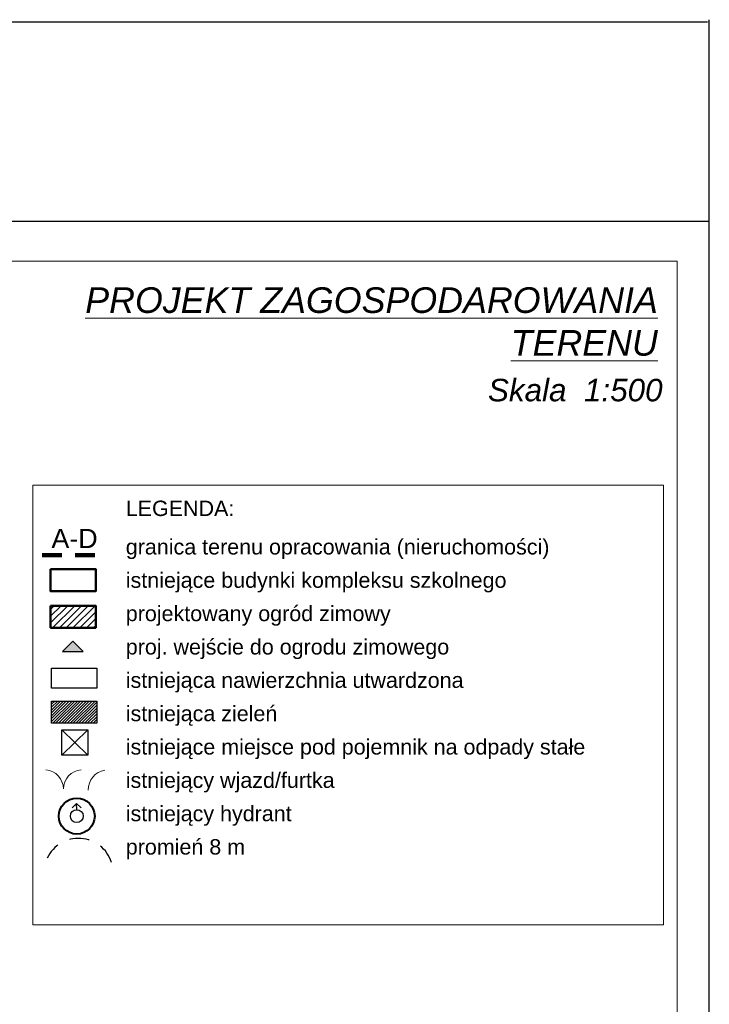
# Model space of a CAD drawing. Header units: millimetres. Extents: x 6503307 to 6504695, y 5886099 to 5887123.
# Tile 31 of 77: x 6503552 to 6503606, y 5887047 to 5887123. Entities that reach past the tile are written whole.
import ezdxf

# ---------------------------------------------------------------- set-up
doc = ezdxf.new("R2010")
doc.units = ezdxf.units.MM
doc.linetypes.add('DASHDOT', pattern=[1, 0.5, -0.25, 0, -0.25])
doc.linetypes.add('DGN Style 2', pattern=[2.574803, 1.544882, -1.029921])
for name, color, linetype, lineweight in [('1_KONST', 5, 'Continuous', 20), ('a_bud istneijacy', 7, 'Continuous', 25), ('a_granica', 12, 'DASHDOT', 50), ('opis', 241, 'Continuous', 13)]:
    doc.layers.add(name, color=color, linetype=linetype, lineweight=lineweight)
for name, color, linetype in [('312-budynek ewidencyjny', 7, 'Continuous'), ('brama', 7, 'Continuous'), ('hydrant', 7, 'Continuous'), ('Linie_tabeli', 7, 'Continuous')]:
    doc.layers.add(name, color=color, linetype=linetype)
doc.layers.add('k-trawa', color=7, linetype='Continuous', lineweight=0, true_color=0xd2e2ab)
doc.styles.add('FOR_ARIAL', font='arial.ttf')
doc.styles.get("Standard").update_dxf_attribs({"font": 'txt.shx'})
doc.dimstyles.get("Standard").update_dxf_attribs({"dimtxt": 0.18, "dimasz": 0.18, "dimexe": 0.18, "dimexo": 0.0625, "dimgap": 0.09, "dimtad": 0, "dimtih": 1, "dimtoh": 1, "dimdec": 4, "dimzin": 0, "dimdsep": 46, "dimtxsty": 'Standard', "dimcen": 0.09, "dimadec": 0, "dimazin": 0, "dimtfac": 1, "dimtdec": 4, "dimtofl": 0, "dimtmove": 0, "dimatfit": 0, "dimfxl": 1, "dimtolj": 1, "dimtzin": 0, "dimarcsym": 0})

# ---------------------------------------------------------------- blocks, each defined once
blk = doc.blocks.new('SUWH')
at = {"color": 0, "linetype": 'Continuous'}
for p in [(-0.354, 0.646), (0, 0.5), (0.354, 0.646)]:
    blk.add_line(p, (0, 1), dxfattribs=at)
blk.add_circle((0, 0), 0.5, dxfattribs=at)
blk = doc.blocks.new('*D835')
at = {"color": 0, "lineweight": -2}
for p, q in [((6503355.281, 5887107.658), (6503355.281, 5887123.343)), ((6503355.461, 5887123.163), (6503480.152, 5887123.163)), ((6503606.102, 5887123.163), (6503481.412, 5887123.163)), ((6503606.282, 5887107.658), (6503606.282, 5887123.343))]:
    blk.add_line(p, q, dxfattribs=at)
at = {"color": 0}
for points in [[(6503355.461, 5887123.193), (6503355.461, 5887123.133), (6503355.281, 5887123.163)], [(6503606.102, 5887123.133), (6503606.102, 5887123.193), (6503606.282, 5887123.163)]]:
    blk.add_solid(points, dxfattribs=at)
at = {"layer": 'DEFPOINTS', "color": 0}
for p in [(6503606.282, 5887123.163), (6503355.281, 5887107.596), (6503606.282, 5887107.596)]:
    blk.add_point(p, dxfattribs=at)
at = {"color": 0, "insert": (6503480.782, 5887123.163), "char_height": 0.18, "attachment_point": 5}
blk.add_mtext('\\A1;251.0015', dxfattribs=at)

msp = doc.modelspace()

# ---------------------------------------------------------------- hatches: boundary and pattern name
at = {"linetype": 'ByBlock'}
h = msp.add_hatch(dxfattribs=at)
h.set_pattern_fill('ANSI31', color=256, scale=3)
h.set_pattern_definition([(45, (8075.57573, 2364.37768), (-0.265165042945, 0.265165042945), [])])
h.paths.add_polyline_path([(6503554.85403, 5887077.63364), (6503554.85403, 5887075.90648), (6503558.37342, 5887075.90648), (6503558.37342, 5887077.63364)])
at = {"layer": 'a_bud istneijacy', "linetype": 'Continuous'}
h = msp.add_hatch(color=256, dxfattribs=at)
h.dxf.hatch_style = 1
h.paths.add_polyline_path([(6503556.59386, 5887074.86804), (6503555.78958, 5887074.06591), (6503557.39386, 5887074.06591)])
at = {"layer": 'k-trawa'}
h = msp.add_hatch(dxfattribs=at)
h.set_pattern_fill('ANSI31', color=97, scale=0.05)
h.set_pattern_definition([(45, (-1.45452, 1.39711), (-0.1122532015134, 0.1122532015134), [])])
h.paths.add_polyline_path([(6503554.93681, 5887070.18669), (6503558.4562, 5887070.18669), (6503558.4562, 5887068.45953), (6503554.93681, 5887068.45953)])

# ---------------------------------------------------------------- linework, layer by layer
at = {"color": 0, "linetype": 'Continuous'}
msp.add_lwpolyline([(6503555.71946, 5887067.9569), (6503557.77245, 5887067.9569), (6503557.77245, 5887065.9777), (6503555.71946, 5887065.9777)], close=True, dxfattribs=at)
for points in [[(6503555.71946, 5887067.9569), (6503557.77245, 5887065.9777)], [(6503555.71946, 5887065.9777), (6503557.77245, 5887067.9569)]]:
    msp.add_lwpolyline(points, dxfattribs=at)
at = {"color": 4, "linetype": 'ByBlock', "lineweight": 40}
msp.add_circle((6503556.90021, 5887061.21528), 1.39585, dxfattribs=at)
at = {"color": 1, "linetype": 'DGN Style 2'}
msp.add_arc((6503557.03261, 5887056.76565), 2.7189, 18.1559965, 154.1916324, dxfattribs=at)
at = {"layer": '1_KONST', "color": 0}
msp.add_lwpolyline([(6503358.68373, 5886961.58637), (6503603.7824, 5886961.59571), (6503603.7824, 5887104.49493), (6503358.68373, 5887104.49493)], close=True, dxfattribs=at)
at = {"layer": '312-budynek ewidencyjny', "color": 7, "linetype": 'Continuous', "lineweight": 50, "flags": 128}
for points in [[(6503554.85403, 5887080.48631), (6503558.37342, 5887080.48631), (6503558.37342, 5887078.75914), (6503554.85403, 5887078.75914)], [(6503554.85403, 5887077.63364), (6503558.37342, 5887077.63364), (6503558.37342, 5887075.90648), (6503554.85403, 5887075.90648)]]:
    msp.add_lwpolyline(points, close=True, dxfattribs=at)
at = {"layer": 'a_bud istneijacy', "linetype": 'Continuous', "flags": 128}
msp.add_lwpolyline([(6503555.79386, 5887074.06591), (6503557.39386, 5887074.06591), (6503556.59386, 5887074.86804), (6503555.78958, 5887074.06591)], dxfattribs=at)
at = {"layer": 'a_bud istneijacy', "linetype": 'Continuous'}
for points in [[(6503554.93681, 5887072.76178), (6503558.4562, 5887072.76178), (6503558.4562, 5887071.19462), (6503554.93681, 5887071.19462)], [(6503554.93681, 5887070.18669), (6503558.4562, 5887070.18669), (6503558.4562, 5887068.45953), (6503554.93681, 5887068.45953)]]:
    msp.add_lwpolyline(points, close=True, dxfattribs=at)
at = {"layer": 'a_granica', "color": 191, "linetype": 'DGN Style 2', "lineweight": 100}
msp.add_line((6503554.19838, 5887081.56623), (6503559.10144, 5887081.56623), dxfattribs=at)
at = {"layer": 'brama', "color": 7, "linetype": 'Continuous', "lineweight": 18}
for centre, start, end in [((6503554.31928, 5887063.31006), 1.0178584, 83.9463094), ((6503557.39109, 5887063.31006), 96.0536906, 178.9821416), ((6503559.33358, 5887063.28484), 98.9626956, 181.8911478)]:
    msp.add_arc(centre, 1.53615, start, end, dxfattribs=at)
at = {"layer": 'Linie_tabeli', "color": 0}
msp.add_lwpolyline([(6503355.2809, 5886959.09571), (6503606.2824, 5886959.09571), (6503606.2824, 5887107.59571), (6503355.2809, 5887107.59571)], close=True, dxfattribs=at)
at = {"layer": 'opis', "color": 7}
msp.add_lwpolyline([(6503553.47507, 5887087.02607), (6503602.71593, 5887087.02607), (6503602.71593, 5887052.74244), (6503553.47507, 5887052.74244)], close=True, dxfattribs=at)

# ---------------------------------------------------------------- block references
at = {"layer": 'hydrant', "color": 5, "linetype": 'Continuous', "lineweight": 18, "rotation": 0.87}
msp.add_blockref('SUWH', (6503556.90021, 5887061.21528), dxfattribs=at)

# ---------------------------------------------------------------- texts
at = {"layer": 'a_bud istneijacy', "linetype": 'Continuous', "attachment_point": 1, "style": 'FOR_ARIAL'}
for s, width, gutter_width, heights, insert, char_height in [('\\pxsm1.5;LEGENDA:\\P\\psm1.3;granica terenu opracowania (nieruchomości)\\Pistniejące budynki kompleksu szkolnego \\Pprojektowany ogród zimowy\\Pproj. wejście do ogrodu zimowego\\Pistniejąca nawierzchnia utwardzona\\Pistniejąca zieleń\\Pistniejące miejsce pod pojemnik na odpady stałe\\Pistniejący wjazd/furtka\\Pistniejący hydrant \\Ppromień 8 m', 42.6031492, 0.2, [57.63014], (6503560.72415, 5887085.82687), 1.2), ('A-D', 7.7517502, 0.125, [0], (6503554.9198, 5887083.62606), 1.5)]:
    msp.add_mtext_dynamic_manual_height_columns(s, width=width, gutter_width=gutter_width, heights=heights, dxfattribs=dict(at, insert=insert, char_height=char_height))
at = {"layer": 'opis', "color": 7}
for s, insert, char_height, attachment_point in [('{\\L\\fArial|b0|i1|c238|p34;PROJEKT ZAGOSPODAROWANIA \\PTERENU}', (6503602.2645, 5887102.46763), 2, 3), ('{\\fArial|b0|i1|c238|p34;Skala  1:500}', (6503589.00189, 5887095.32886), 1.755, 1)]:
    msp.add_mtext(s, dxfattribs=dict(at, insert=insert, char_height=char_height, attachment_point=attachment_point))

# ---------------------------------------------------------------- dimensions: what is measured, and where the dimension line sits
at = {"color": 0}
dim = msp.add_aligned_dim(p1=(6503355.2809, 5887107.59571), p2=(6503606.2824, 5887107.59571), distance=15.56734, dimstyle='Standard', dxfattribs=at)
dim.commit()
dim.dimension.update_dxf_attribs({"geometry": '*D835', "text_midpoint": (6503480.78165, 5887123.16304)})

doc.saveas('drawing.dxf')
